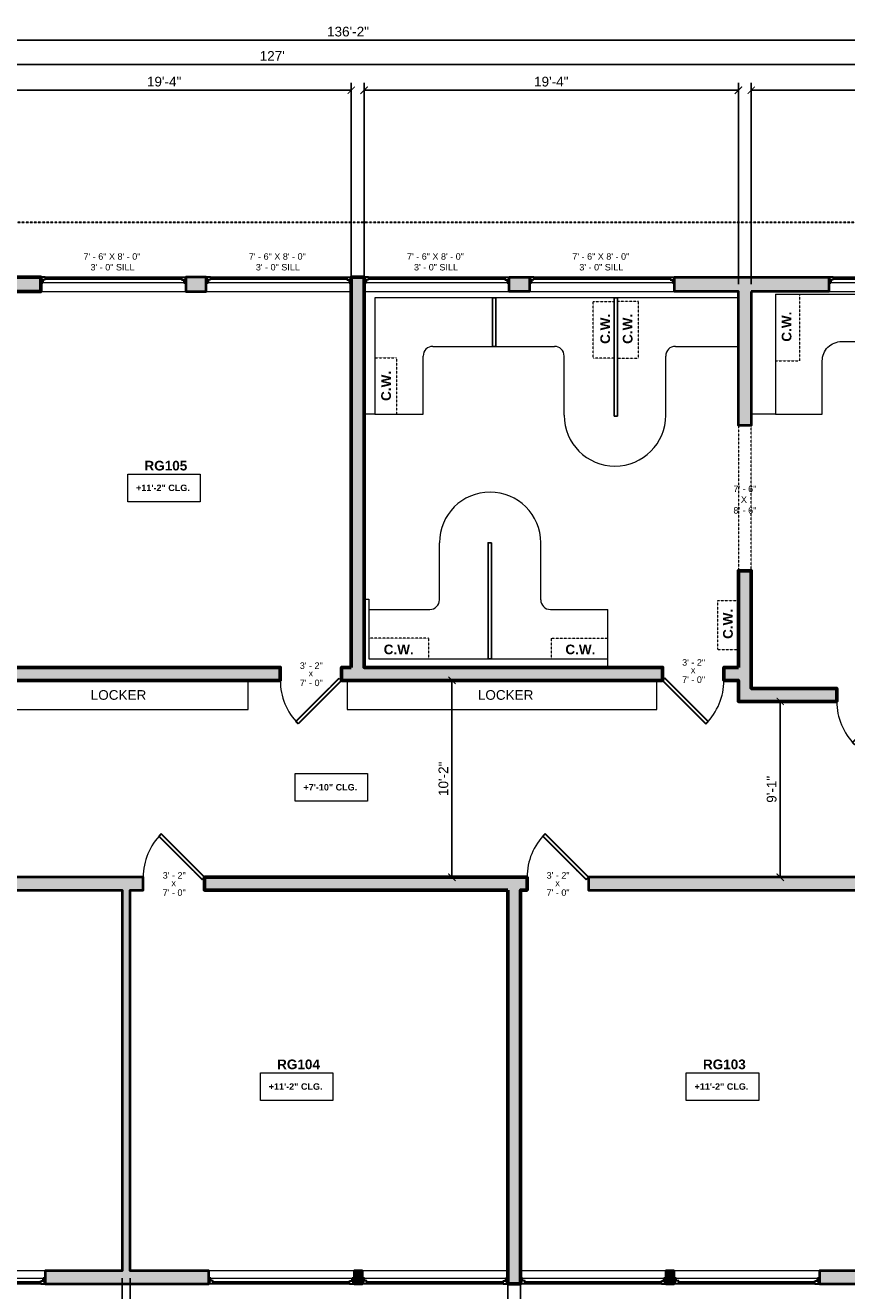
# Model space of a CAD drawing. Header units: inches. Extents: x -2078 to 109126, y -964 to 6385.
# Tile 178 of 256: x 29607 to 30117, y 3786 to 4570. Entities that reach past the tile are written whole.
import ezdxf

# ---------------------------------------------------------------- set-up
doc = ezdxf.new("R2010")
doc.units = ezdxf.units.IN
doc.header["$MEASUREMENT"] = 0
doc.linetypes.add('HIDDEN2', pattern=[0.1875, 0.125, -0.0625])
for name, color, linetype, lineweight in [('A-ANNO', 2, 'Continuous', 5), ('A-ANNO-DIMS', 1, 'Continuous', 9), ('A-CASE', 4, 'Continuous', 9), ('A-DETAIL-2', 20, 'Continuous', 25), ('A-DETAIL-3', 40, 'Continuous', 15), ('A-DOOR', 1, 'Continuous', 18), ('A-GLAZ', 2, 'Continuous', 30), ('A-HIDDEN', 2, 'HIDDEN2', 18), ('A-WALL', 3, 'Continuous', 40), ('A-WINDOWS', 2, 'Continuous', 18)]:
    doc.layers.add(name, color=color, linetype=linetype, lineweight=lineweight)
doc.layers.add('A-HATCH', color=9, linetype='Continuous')
doc.styles.add('Arial', font='arial.ttf')
doc.styles.add('Arial_1', font='arial.ttf', dxfattribs={"height": 0.0625})
doc.styles.add('Arial_2', font='arial.ttf', dxfattribs={"height": 3})
doc.styles.add('Arial_B', font='arialbd.ttf', dxfattribs={"height": 4.5})
doc.styles.add('Arial_B_1', font='arialbd.ttf', dxfattribs={"height": 3})
doc.styles.add('JC', font='arial.ttf', dxfattribs={"height": 0.125})
doc.dimstyles.new('JC-DIMS', dxfattribs={"dimtxt": 0.125, "dimasz": 0.09375, "dimexe": 0.09375, "dimexo": 0.09375, "dimgap": 0.046875, "dimtad": 1, "dimdec": 1, "dimzin": 0, "dimdsep": 46, "dimlunit": 4, "dimtxsty": 'JC', "dimblk": 'ARCHTICK', "dimcen": 0.09, "dimclrd": 1, "dimclre": 1, "dimclrt": 256, "dimadec": 0, "dimazin": 0, "dimtfac": 1, "dimtdec": 1, "dimtofl": 0, "dimtmove": 1, "dimatfit": 3, "dimfxl": 1, "dimtolj": 1, "dimtzin": 0, "dimarcsym": 0})

# ---------------------------------------------------------------- blocks, each defined once
blk = doc.blocks.new('JC_DOOR_SINGLE PANEL - SINGLE DOOR-1461113-1-1st Floor - Classroom')
at = {"layer": 'A-DOOR', "lineweight": 30}
for p, q in [((-9.28, -29.46), (17.59, -2.59)), ((19, -4), (-7.87, -30.87)), ((17.59, -2.59), (19, -4)), ((-7.87, -30.87), (-9.28, -29.46))]:
    blk.add_line(p, q, dxfattribs=at)
at = {"layer": 'A-DOOR', "lineweight": 9}
blk.add_arc((19, -4), 38, 180, 225, dxfattribs=at)
blk = doc.blocks.new('JC_DOOR_SINGLE PANEL - SINGLE DOOR-1460154-1-1st Floor - Classroom')
at = {"layer": 'A-DOOR', "lineweight": 30}
for p, q in [((-7.87, 30.87), (-9.28, 29.46)), ((-9.28, 29.46), (17.59, 2.59)), ((19, 4), (-7.87, 30.87)), ((17.59, 2.59), (19, 4))]:
    blk.add_line(p, q, dxfattribs=at)
at = {"layer": 'A-DOOR', "lineweight": 9}
blk.add_arc((19, 4), 38, 135, 180, dxfattribs=at)
blk = doc.blocks.new('JC_OPENING DOOR - OPENING DOOR-1465636-1-1st Floor - Classroom')
at = {"linetype": 'HIDDEN2'}
for p, q in [((44.68, 4), (-45.32, 4)), ((-45.32, -4), (44.68, -4))]:
    blk.add_line(p, q, dxfattribs=at)
for p, q in [((-45.32, 4), (-45.32, -4)), ((44.68, -4), (44.68, 4))]:
    blk.add_line(p, q)
blk = doc.blocks.new('JC_FIXED WINDOW - MUNTIN - FIXED WINDOW-1465971-1-1st Floor - Classroom')
at = {"layer": 'A-GLAZ'}
for p, q in [((-45, 4), (-45, -4)), ((-42.25, 4), (-45, 4)), ((-45, 0.5), (-43.75, 0.5)), ((-44.5, 4), (-44.5, 2.25)), ((-44.5, 2.25), (-43.75, 2.25)), ((-42.25, 2.25), (-43.75, 2.25)), ((-43.75, 2.25), (-43.75, 0.5)), ((-42.25, 4), (-42.25, 2.25)), ((42.25, 4), (45, 4)), ((42.25, 4), (42.25, 2.25)), ((42.25, 2.25), (44.5, 2.25)), ((43.75, 2.25), (43.75, 0.5)), ((43.75, 0.5), (45, 0.5)), ((44.5, 4), (44.5, 2.25)), ((45, 4), (45, -4))]:
    blk.add_line(p, q, dxfattribs=at)
at = {"layer": 'A-GLAZ', "lineweight": 9}
for p, q in [((43.75, 0.5), (-43.75, 0.5)), ((42.25, 4), (-42.25, 4))]:
    blk.add_line(p, q, dxfattribs=at)
at = {"layer": 'A-GLAZ', "lineweight": 40}
blk.add_line((-42.25, 3.125), (42.25, 3.125), dxfattribs=at)
at = {"layer": 'A-WINDOWS'}
for p, q in [((45, 4), (-45, 4)), ((-45, -4), (45, -4))]:
    blk.add_line(p, q, dxfattribs=at)
blk = doc.blocks.new('JC_FIXED WINDOW - MUNTIN - FIXED WINDOW-1470564-1-1st Floor - Classroom')
at = {"layer": 'A-GLAZ'}
for p, q in [((-45, 4.5), (-45, -4.5)), ((-42.25, 4.5), (-45, 4.5)), ((-45, 1), (-43.75, 1)), ((-44.5, 4.5), (-44.5, 2.75)), ((-44.5, 2.75), (-43.75, 2.75)), ((-42.25, 2.75), (-43.75, 2.75)), ((-43.75, 2.75), (-43.75, 1)), ((-42.25, 4.5), (-42.25, 2.75)), ((42.25, 4.5), (45, 4.5)), ((42.25, 4.5), (42.25, 2.75)), ((42.25, 2.75), (44.5, 2.75)), ((43.75, 2.75), (43.75, 1)), ((43.75, 1), (45, 1)), ((44.5, 4.5), (44.5, 2.75)), ((45, 4.5), (45, -4.5))]:
    blk.add_line(p, q, dxfattribs=at)
at = {"layer": 'A-GLAZ', "lineweight": 9}
for p, q in [((43.75, 1), (-43.75, 1)), ((42.25, 4.5), (-42.25, 4.5))]:
    blk.add_line(p, q, dxfattribs=at)
at = {"layer": 'A-GLAZ', "lineweight": 40}
blk.add_line((-42.25, 3.625), (42.25, 3.625), dxfattribs=at)
at = {"layer": 'A-WINDOWS'}
for p, q in [((45, 4.5), (-45, 4.5)), ((-45, -4.5), (45, -4.5))]:
    blk.add_line(p, q, dxfattribs=at)
blk = doc.blocks.new('_ArchTick')
at = {"color": 0, "linetype": 'ByBlock', "const_width": 0.15}
blk.add_lwpolyline([(-0.5, -0.5), (0.5, 0.5)], dxfattribs=at)
blk = doc.blocks.new('*D1575')
at = {"layer": 'A-ANNO-DIMS', "color": 1, "lineweight": -2, "transparency": 16777216}
for p, q in [((30057.5, 4409.28), (30057.5, 4534.05)), ((30522.5, 4409.28), (30522.5, 4534.05)), ((30057.5, 4529.55), (30522.5, 4529.55))]:
    blk.add_line(p, q, dxfattribs=at)
at = {"layer": 'Defpoints', "color": 0, "transparency": 16777216}
for p in [(30522.5, 4529.55), (30057.5, 4404.78), (30522.5, 4404.78)]:
    blk.add_point(p, dxfattribs=at)
at = {"layer": 'A-ANNO-DIMS', "color": 1, "lineweight": -2, "transparency": 16777216, "xscale": 4.5, "yscale": 4.5, "zscale": 4.5, "rotation": 180}
blk.add_blockref('_ArchTick', (30057.5, 4529.55), dxfattribs=at)
at = {"layer": 'A-ANNO-DIMS', "color": 1, "lineweight": -2, "transparency": 16777216, "xscale": 4.5, "yscale": 4.5, "zscale": 4.5}
blk.add_blockref('_ArchTick', (30522.5, 4529.55), dxfattribs=at)
at = {"layer": 'A-ANNO-DIMS', "color": 2, "transparency": 16777216, "insert": (30290, 4534.86), "char_height": 6, "width": 0.4874, "attachment_point": 5, "style": 'JC'}
blk.add_mtext('\\A1;38\'-9"', dxfattribs=at)
blk = doc.blocks.new('*D1577')
at = {"layer": 'A-ANNO-DIMS', "color": 1, "lineweight": -2, "transparency": 16777216}
for p, q in [((29817.48, 4409.28), (29817.48, 4534.05)), ((30049.5, 4409.28), (30049.5, 4534.05)), ((29817.48, 4529.55), (30049.5, 4529.55))]:
    blk.add_line(p, q, dxfattribs=at)
at = {"layer": 'Defpoints', "color": 0, "transparency": 16777216}
for p in [(30049.5, 4529.55), (29817.48, 4404.78), (30049.5, 4404.78)]:
    blk.add_point(p, dxfattribs=at)
at = {"layer": 'A-ANNO-DIMS', "color": 1, "lineweight": -2, "transparency": 16777216, "xscale": 4.5, "yscale": 4.5, "zscale": 4.5, "rotation": 180}
blk.add_blockref('_ArchTick', (29817.48, 4529.55), dxfattribs=at)
at = {"layer": 'A-ANNO-DIMS', "color": 1, "lineweight": -2, "transparency": 16777216, "xscale": 4.5, "yscale": 4.5, "zscale": 4.5}
blk.add_blockref('_ArchTick', (30049.5, 4529.55), dxfattribs=at)
at = {"layer": 'A-ANNO-DIMS', "color": 2, "transparency": 16777216, "insert": (29933.49, 4534.86), "char_height": 6, "width": 0.4874, "attachment_point": 5, "style": 'JC'}
blk.add_mtext('\\A1;19\'-4"', dxfattribs=at)
blk = doc.blocks.new('*D1579')
at = {"layer": 'A-ANNO-DIMS', "color": 1, "lineweight": -2, "transparency": 16777216}
for p, q in [((29577.48, 4409.28), (29577.48, 4534.05)), ((29809.48, 4409.28), (29809.48, 4534.05)), ((29577.48, 4529.55), (29809.48, 4529.55))]:
    blk.add_line(p, q, dxfattribs=at)
at = {"layer": 'Defpoints', "color": 0, "transparency": 16777216}
for p in [(29809.48, 4529.55), (29577.48, 4404.78), (29809.48, 4404.78)]:
    blk.add_point(p, dxfattribs=at)
at = {"layer": 'A-ANNO-DIMS', "color": 1, "lineweight": -2, "transparency": 16777216, "xscale": 4.5, "yscale": 4.5, "zscale": 4.5, "rotation": 180}
blk.add_blockref('_ArchTick', (29577.48, 4529.55), dxfattribs=at)
at = {"layer": 'A-ANNO-DIMS', "color": 1, "lineweight": -2, "transparency": 16777216, "xscale": 4.5, "yscale": 4.5, "zscale": 4.5}
blk.add_blockref('_ArchTick', (29809.48, 4529.55), dxfattribs=at)
at = {"layer": 'A-ANNO-DIMS', "color": 2, "transparency": 16777216, "insert": (29693.48, 4534.86), "char_height": 6, "width": 0.4874, "attachment_point": 5, "style": 'JC'}
blk.add_mtext('\\A1;19\'-4"', dxfattribs=at)
blk = doc.blocks.new('*D1585')
at = {"layer": 'A-ANNO-DIMS', "color": 1, "lineweight": -2, "transparency": 16777216}
for p, q in [((28998.48, 4409.28), (28998.48, 4550.05)), ((30522.5, 4409.28), (30522.5, 4550.05)), ((28998.48, 4545.55), (30522.5, 4545.55))]:
    blk.add_line(p, q, dxfattribs=at)
at = {"layer": 'Defpoints', "color": 0, "transparency": 16777216}
for p in [(30522.5, 4545.55), (28998.48, 4404.78), (30522.5, 4404.78)]:
    blk.add_point(p, dxfattribs=at)
at = {"layer": 'A-ANNO-DIMS', "color": 1, "lineweight": -2, "transparency": 16777216, "xscale": 4.5, "yscale": 4.5, "zscale": 4.5, "rotation": 180}
blk.add_blockref('_ArchTick', (28998.48, 4545.55), dxfattribs=at)
at = {"layer": 'A-ANNO-DIMS', "color": 1, "lineweight": -2, "transparency": 16777216, "xscale": 4.5, "yscale": 4.5, "zscale": 4.5}
blk.add_blockref('_ArchTick', (30522.5, 4545.55), dxfattribs=at)
at = {"layer": 'A-ANNO-DIMS', "color": 2, "transparency": 16777216, "insert": (29760.49, 4550.81), "char_height": 6, "width": 0.5739, "attachment_point": 5, "style": 'JC'}
blk.add_mtext("\\A1;127'", dxfattribs=at)
blk = doc.blocks.new('*D1589')
at = {"layer": 'A-ANNO-DIMS', "color": 1, "lineweight": -2, "transparency": 16777216}
for p, q in [((29914.48, 3793.28), (29914.48, 3609.14)), ((30147.48, 3793.28), (30147.48, 3609.14)), ((29914.48, 3613.64), (30147.48, 3613.64))]:
    blk.add_line(p, q, dxfattribs=at)
at = {"layer": 'Defpoints', "color": 0, "transparency": 16777216}
for p in [(29914.48, 3797.78), (30147.48, 3797.78), (30147.48, 3613.64)]:
    blk.add_point(p, dxfattribs=at)
at = {"layer": 'A-ANNO-DIMS', "color": 1, "lineweight": -2, "transparency": 16777216, "xscale": 4.5, "yscale": 4.5, "zscale": 4.5, "rotation": 180}
blk.add_blockref('_ArchTick', (29914.48, 3613.64), dxfattribs=at)
at = {"layer": 'A-ANNO-DIMS', "color": 1, "lineweight": -2, "transparency": 16777216, "xscale": 4.5, "yscale": 4.5, "zscale": 4.5}
blk.add_blockref('_ArchTick', (30147.48, 3613.64), dxfattribs=at)
at = {"layer": 'A-ANNO-DIMS', "color": 2, "transparency": 16777216, "insert": (30030.98, 3618.95), "char_height": 6, "width": 0.4874, "attachment_point": 5, "style": 'JC'}
blk.add_mtext('\\A1;19\'-5"', dxfattribs=at)
blk = doc.blocks.new('*D1591')
at = {"layer": 'A-ANNO-DIMS', "color": 1, "lineweight": -2, "transparency": 16777216}
for p, q in [((29672.48, 3793.28), (29672.48, 3608.79)), ((29906.48, 3793.28), (29906.48, 3608.79)), ((29672.48, 3613.29), (29906.48, 3613.29))]:
    blk.add_line(p, q, dxfattribs=at)
at = {"layer": 'Defpoints', "color": 0, "transparency": 16777216}
for p in [(29672.48, 3797.78), (29906.48, 3797.78), (29906.48, 3613.29)]:
    blk.add_point(p, dxfattribs=at)
at = {"layer": 'A-ANNO-DIMS', "color": 1, "lineweight": -2, "transparency": 16777216, "xscale": 4.5, "yscale": 4.5, "zscale": 4.5, "rotation": 180}
blk.add_blockref('_ArchTick', (29672.48, 3613.29), dxfattribs=at)
at = {"layer": 'A-ANNO-DIMS', "color": 1, "lineweight": -2, "transparency": 16777216, "xscale": 4.5, "yscale": 4.5, "zscale": 4.5}
blk.add_blockref('_ArchTick', (29906.48, 3613.29), dxfattribs=at)
at = {"layer": 'A-ANNO-DIMS', "color": 2, "transparency": 16777216, "insert": (29789.48, 3618.6), "char_height": 6, "width": 0.4874, "attachment_point": 5, "style": 'JC'}
blk.add_mtext('\\A1;19\'-6"', dxfattribs=at)
blk = doc.blocks.new('*D1593')
at = {"layer": 'A-ANNO-DIMS', "color": 1, "lineweight": -2, "transparency": 16777216}
for p, q in [((29434.48, 3793.28), (29434.48, 3608.79)), ((29667.48, 3793.28), (29667.48, 3608.79)), ((29434.48, 3613.29), (29667.48, 3613.29))]:
    blk.add_line(p, q, dxfattribs=at)
at = {"layer": 'Defpoints', "color": 0, "transparency": 16777216}
for p in [(29434.48, 3797.78), (29667.48, 3797.78), (29667.48, 3613.29)]:
    blk.add_point(p, dxfattribs=at)
at = {"layer": 'A-ANNO-DIMS', "color": 1, "lineweight": -2, "transparency": 16777216, "xscale": 4.5, "yscale": 4.5, "zscale": 4.5, "rotation": 180}
blk.add_blockref('_ArchTick', (29434.48, 3613.29), dxfattribs=at)
at = {"layer": 'A-ANNO-DIMS', "color": 1, "lineweight": -2, "transparency": 16777216, "xscale": 4.5, "yscale": 4.5, "zscale": 4.5}
blk.add_blockref('_ArchTick', (29667.48, 3613.29), dxfattribs=at)
at = {"layer": 'A-ANNO-DIMS', "color": 2, "transparency": 16777216, "insert": (29550.98, 3618.6), "char_height": 6, "width": 0.4874, "attachment_point": 5, "style": 'JC'}
blk.add_mtext('\\A1;19\'-5"', dxfattribs=at)
blk = doc.blocks.new('*D1605')
at = {"layer": 'A-ANNO-DIMS', "color": 1, "lineweight": -2, "transparency": 16777216}
for p, q in [((29004.48, 3793.28), (29004.48, 3593.14)), ((30616.48, 3793.28), (30616.48, 3593.14)), ((29004.48, 3597.64), (30616.48, 3597.64))]:
    blk.add_line(p, q, dxfattribs=at)
at = {"layer": 'Defpoints', "color": 0, "transparency": 16777216}
for p in [(29004.48, 3797.78), (30616.48, 3797.78), (30616.48, 3597.64)]:
    blk.add_point(p, dxfattribs=at)
at = {"layer": 'A-ANNO-DIMS', "color": 1, "lineweight": -2, "transparency": 16777216, "xscale": 4.5, "yscale": 4.5, "zscale": 4.5, "rotation": 180}
blk.add_blockref('_ArchTick', (29004.48, 3597.64), dxfattribs=at)
at = {"layer": 'A-ANNO-DIMS', "color": 1, "lineweight": -2, "transparency": 16777216, "xscale": 4.5, "yscale": 4.5, "zscale": 4.5}
blk.add_blockref('_ArchTick', (30616.48, 3597.64), dxfattribs=at)
at = {"layer": 'A-ANNO-DIMS', "color": 2, "transparency": 16777216, "insert": (29810.48, 3602.96), "char_height": 6, "width": 0.5739, "attachment_point": 5, "style": 'JC'}
blk.add_mtext('\\A1;134\'-4"', dxfattribs=at)
blk = doc.blocks.new('*D1613')
at = {"layer": 'A-ANNO-DIMS', "color": 1, "lineweight": -2, "transparency": 16777216}
for p, q in [((28990.48, 4418.28), (28990.48, 4565.05)), ((30624.48, 4058.28), (30624.48, 4565.05)), ((28990.48, 4560.55), (30624.48, 4560.55))]:
    blk.add_line(p, q, dxfattribs=at)
at = {"layer": 'Defpoints', "color": 0, "transparency": 16777216}
for p in [(30624.48, 4560.55), (28990.48, 4413.78), (30624.48, 4053.78)]:
    blk.add_point(p, dxfattribs=at)
at = {"layer": 'A-ANNO-DIMS', "color": 1, "lineweight": -2, "transparency": 16777216, "xscale": 4.5, "yscale": 4.5, "zscale": 4.5, "rotation": 180}
blk.add_blockref('_ArchTick', (28990.48, 4560.55), dxfattribs=at)
at = {"layer": 'A-ANNO-DIMS', "color": 1, "lineweight": -2, "transparency": 16777216, "xscale": 4.5, "yscale": 4.5, "zscale": 4.5}
blk.add_blockref('_ArchTick', (30624.48, 4560.55), dxfattribs=at)
at = {"layer": 'A-ANNO-DIMS', "color": 2, "transparency": 16777216, "insert": (29807.48, 4565.86), "char_height": 6, "width": 0.5739, "attachment_point": 5, "style": 'JC'}
blk.add_mtext('\\A1;136\'-2"', dxfattribs=at)
blk = doc.blocks.new('*D1615')
at = {"layer": 'A-ANNO-DIMS', "color": 1, "lineweight": -2, "transparency": 16777216}
for p, q in [((30076.6, 4150.78), (30070.94, 4150.78)), ((30075.44, 4150.78), (30075.44, 4041.78)), ((30076.6, 4041.78), (30070.94, 4041.78))]:
    blk.add_line(p, q, dxfattribs=at)
at = {"layer": 'Defpoints', "color": 0, "transparency": 16777216}
for p in [(30081.1, 4150.78), (30075.44, 4041.78), (30081.1, 4041.78)]:
    blk.add_point(p, dxfattribs=at)
at = {"layer": 'A-ANNO-DIMS', "color": 1, "lineweight": -2, "transparency": 16777216, "xscale": 4.5, "yscale": 4.5, "zscale": 4.5}
for p, rotation in [((30075.44, 4150.78), 90), ((30075.44, 4041.78), 270)]:
    blk.add_blockref('_ArchTick', p, dxfattribs=dict(at, rotation=rotation))
at = {"layer": 'A-ANNO-DIMS', "color": 2, "transparency": 16777216, "insert": (30070.13, 4096.28), "char_height": 6, "width": 0.4008, "attachment_point": 5, "rotation": 90, "style": 'JC'}
blk.add_mtext('\\A1;9\'-1"', dxfattribs=at)
blk = doc.blocks.new('*D1617')
at = {"layer": 'A-ANNO-DIMS', "color": 1, "lineweight": -2, "transparency": 16777216}
for p, q in [((29870.78, 4163.78), (29876.44, 4163.78)), ((29871.94, 4041.78), (29871.94, 4163.78)), ((29870.78, 4041.78), (29876.44, 4041.78))]:
    blk.add_line(p, q, dxfattribs=at)
at = {"layer": 'Defpoints', "color": 0, "transparency": 16777216}
for p in [(29866.28, 4163.78), (29871.94, 4163.78), (29866.28, 4041.78)]:
    blk.add_point(p, dxfattribs=at)
at = {"layer": 'A-ANNO-DIMS', "color": 1, "lineweight": -2, "transparency": 16777216, "xscale": 4.5, "yscale": 4.5, "zscale": 4.5}
for p, rotation in [((29871.94, 4163.78), 90), ((29871.94, 4041.78), 270)]:
    blk.add_blockref('_ArchTick', p, dxfattribs=dict(at, rotation=rotation))
at = {"layer": 'A-ANNO-DIMS', "color": 2, "transparency": 16777216, "insert": (29866.63, 4102.78), "char_height": 6, "width": 0.4874, "attachment_point": 5, "rotation": 90, "style": 'JC'}
blk.add_mtext('\\A1;10\'-2"', dxfattribs=at)
blk = doc.blocks.new('JC- existing door Tag_quad - JC- existing door Tag_quad-839775-1-1st Floor - Classroom')
at = {"layer": 'A-ANNO', "insert": (-0.023, 0.038), "char_height": 0.0625, "width": 0.0505, "attachment_point": 1, "style": 'Arial_2', "bg_fill": 3, "box_fill_scale": 1.25, "bg_fill_color": 256, "bg_fill_true_color": 13158600, "bg_fill_transparency": 0}
blk.add_mtext('x', dxfattribs=at)

msp = doc.modelspace()

# ---------------------------------------------------------------- hatches: boundary and pattern name
at = {"layer": 'A-HATCH'}
h = msp.add_hatch(color=256, dxfattribs=at)
h.dxf.hatch_style = 1
h.paths.add_polyline_path([(29528.982, 4404.784), (29569.482, 4404.784), (29569.482, 4158.784), (29515.482, 4158.784), (29515.482, 4150.784), (29577.482, 4150.784), (29577.482, 4163.784), (29765.482, 4163.784), (29765.482, 4171.784), (29577.482, 4171.784), (29577.482, 4404.784), (29616.951, 4404.784), (29616.951, 4413.784), (29528.982, 4413.784)])
h = msp.add_hatch(color=256, dxfattribs=at)
h.dxf.hatch_style = 1
h.paths.add_polyline_path([(29719.451, 4413.784), (29706.951, 4413.784), (29706.951, 4404.784), (29719.451, 4404.784)])
h = msp.add_hatch(color=256, dxfattribs=at)
h.dxf.hatch_style = 1
h.paths.add_polyline_path([(29809.482, 4171.784), (29803.482, 4171.784), (29803.482, 4163.784), (30002.5, 4163.784), (30002.5, 4171.784), (29817.482, 4171.784), (29817.482, 4413.784), (29809.482, 4413.784)])
h = msp.add_hatch(color=256, dxfattribs=at)
h.dxf.hatch_style = 1
h.paths.add_polyline_path([(29907.482, 4413.784), (29919.982, 4413.784), (29919.982, 4404.784), (29907.482, 4404.784)])
h = msp.add_hatch(color=256, dxfattribs=at)
h.dxf.hatch_style = 1
h.paths.add_polyline_path([(30057.5, 4404.784), (30057.5, 4321.784), (30049.5, 4321.784), (30049.5, 4404.784), (30009.982, 4404.784), (30009.982, 4413.784), (30105.5, 4413.784), (30105.5, 4404.784)])
h = msp.add_hatch(color=256, dxfattribs=at)
h.dxf.hatch_style = 1
h.paths.add_polyline_path([(30049.5, 4171.784), (30040.5, 4171.784), (30040.5, 4163.784), (30049.5, 4163.784), (30049.5, 4150.784), (30110.5, 4150.784), (30110.5, 4158.784), (30057.5, 4158.784), (30057.5, 4231.784), (30049.5, 4231.784)])
h = msp.add_hatch(color=256, dxfattribs=at)
h.dxf.hatch_style = 1
h.paths.add_polyline_path([(29906.482, 4033.784), (29906.482, 3789.784), (29914.482, 3789.784), (29914.482, 4033.784), (29918.482, 4033.784), (29918.482, 4041.784), (29718.482, 4041.784), (29718.482, 4033.784)])
h = msp.add_hatch(color=256, dxfattribs=at)
h.dxf.hatch_style = 1
h.paths.add_polyline_path([(29956.482, 4041.784), (29956.482, 4033.784), (30147.482, 4033.784), (30147.482, 3797.784), (30099.732, 3797.784), (30099.732, 3789.784), (30201.232, 3789.784), (30201.232, 3797.784), (30152.482, 3797.784), (30152.482, 4033.784), (30160.482, 4033.784), (30160.482, 4041.784)])
h = msp.add_hatch(color=256, dxfattribs=at)
h.dxf.hatch_style = 1
h.paths.add_polyline_path([(29816.482, 3797.784), (29811.232, 3797.784), (29811.232, 3789.784), (29816.482, 3789.784)])
h = msp.add_hatch(color=256, dxfattribs=at)
h.dxf.hatch_style = 1
h.paths.add_polyline_path([(30009.732, 3797.784), (30004.482, 3797.784), (30004.482, 3789.784), (30009.732, 3789.784)])

# ---------------------------------------------------------------- linework, layer by layer
at = {"layer": 'A-ANNO', "flags": 128}
for points in [[(29670.965, 4291.578), (29715.876, 4291.578), (29715.876, 4274.51), (29670.965, 4274.51)], [(29774.722, 4105.998), (29819.633, 4105.998), (29819.633, 4088.93), (29774.722, 4088.93)], [(29753.206, 3920.498), (29798.117, 3920.498), (29798.117, 3903.429), (29753.206, 3903.429)], [(30017.206, 3920.498), (30062.117, 3920.498), (30062.117, 3903.429), (30017.206, 3903.429)]]:
    msp.add_lwpolyline(points, close=True, dxfattribs=at)
at = {"layer": 'A-CASE', "linetype": 'HIDDEN2', "lineweight": 9}
for p, q in [((30087.5, 4361.823), (30087.5, 4403.139)), ((29959.5, 4363.42), (29959.5, 4398.67)), ((29959.5, 4398.67), (29972.5, 4398.67)), ((29987.5, 4398.67), (29974.5, 4398.67)), ((29987.5, 4363.42), (29987.5, 4398.67)), ((29824.069, 4363.784), (29837.542, 4363.784)), ((29837.542, 4363.784), (29837.542, 4328.784)), ((29972.5, 4363.42), (29959.5, 4363.42)), ((29974.5, 4363.42), (29987.5, 4363.42)), ((30072.5, 4361.823), (30087.5, 4361.823)), ((30049.5, 4212.997), (30036.5, 4212.997)), ((30036.5, 4212.997), (30036.5, 4182.997)), ((29857.308, 4189.991), (29820.482, 4189.991)), ((29857.308, 4189.991), (29857.308, 4177.11)), ((29933.362, 4189.991), (29933.362, 4177.11)), ((29933.362, 4189.991), (29968.482, 4189.991)), ((30036.5, 4182.997), (30049.5, 4182.997))]:
    msp.add_line(p, q, dxfattribs=at)
at = {"layer": 'A-DETAIL-2'}
for points in [[(29897.069, 4370.823), (29899.069, 4370.823), (29899.069, 4400.823), (29897.069, 4400.823)], [(29972.5, 4327.605), (29974.5, 4327.605), (29974.5, 4400.823), (29972.5, 4400.823)], [(29896.335, 4249.11), (29894.335, 4249.11), (29894.335, 4177.11), (29896.335, 4177.11)]]:
    msp.add_lwpolyline(points, close=True, dxfattribs=at)
at = {"layer": 'A-DETAIL-3', "lineweight": 9}
for p, q in [((30049.381, 4400.823), (29824.069, 4400.823)), ((29824.069, 4400.823), (29824.069, 4328.784)), ((30072.5, 4403.139), (30072.5, 4328.784)), ((30072.5, 4403.139), (30488.983, 4403.139)), ((29860.069, 4370.823), (29935.444, 4370.823)), ((30010.444, 4370.823), (30049.5, 4370.823)), ((29854.069, 4328.784), (29854.069, 4364.823)), ((29941.444, 4328.092), (29941.444, 4364.823)), ((30004.444, 4328.092), (30004.444, 4364.823)), ((29824.069, 4328.784), (29817.482, 4328.784)), ((29824.069, 4328.784), (29854.069, 4328.784)), ((30072.5, 4328.784), (30057.5, 4328.784)), ((29864.183, 4213.735), (29864.183, 4249.11)), ((29926.933, 4213.735), (29926.933, 4249.11)), ((29817.482, 4214.11), (29820.482, 4214.11)), ((29820.482, 4214.11), (29820.482, 4177.11)), ((29820.482, 4207.735), (29858.183, 4207.735)), ((29932.933, 4207.735), (29968.482, 4207.735)), ((29968.482, 4171.784), (29968.482, 4207.735)), ((29820.482, 4177.11), (29968.482, 4177.11))]:
    msp.add_line(p, q, dxfattribs=at)
msp.add_lwpolyline([(30072.5, 4328.784), (30101.5, 4328.784), (30101.5, 4361.784, -0.4142136), (30113.5, 4373.784), (30192.01, 4373.784, -0.4142136), (30204.01, 4361.784), (30204.01, 4330.906, 1), (30264.727, 4330.906)], format="xyb", dxfattribs=at)
for points in [[(29577.482, 4150.784), (29577.482, 4145.784), (29745.482, 4145.784), (29745.482, 4163.784)], [(29806.948, 4163.784), (29806.948, 4145.784), (29998.948, 4145.784), (29998.948, 4163.784)]]:
    msp.add_lwpolyline(points, dxfattribs=at)
for centre, radius, start, end in [((29860.069, 4364.823), 6, 90, 180), ((29935.444, 4364.823), 6, 0, 90), ((30010.444, 4364.823), 6, 90, 180), ((29972.944, 4328.092), 31.5, 180, 0), ((29895.558, 4249.11), 31.375, 0, 180), ((29858.183, 4213.735), 6, 270, 0), ((29932.933, 4213.735), 6, 180, 270)]:
    msp.add_arc(centre, radius, start, end, dxfattribs=at)
at = {"layer": 'A-WALL', "lineweight": 60}
msp.add_line((29809.451, 4404.784), (29809.482, 4404.784), dxfattribs=at)
for points in [[(29528.982, 4404.784), (29569.482, 4404.784), (29569.482, 4158.784), (29515.482, 4158.784), (29515.482, 4150.784), (29577.482, 4150.784), (29577.482, 4163.784), (29765.482, 4163.784), (29765.482, 4171.784), (29577.482, 4171.784), (29577.482, 4404.784), (29616.951, 4404.784), (29616.951, 4413.784), (29528.982, 4413.784)], [(29809.482, 4171.784), (29803.482, 4171.784), (29803.482, 4163.784), (30002.5, 4163.784), (30002.5, 4171.784), (29817.482, 4171.784), (29817.482, 4413.784), (29809.482, 4413.784)], [(30049.5, 4171.784), (30040.5, 4171.784), (30040.5, 4163.784), (30049.5, 4163.784), (30049.5, 4150.784), (30110.5, 4150.784), (30110.5, 4158.784), (30057.5, 4158.784), (30057.5, 4231.784), (30049.5, 4231.784)], [(29906.482, 4033.784), (29906.482, 3789.784), (29914.482, 3789.784), (29914.482, 4033.784), (29918.482, 4033.784), (29918.482, 4041.784), (29718.482, 4041.784), (29718.482, 4033.784)]]:
    msp.add_lwpolyline(points, close=True, dxfattribs=at)
at = {"layer": 'A-WALL'}
for points in [[(29719.451, 4413.784), (29706.951, 4413.784), (29706.951, 4404.784), (29719.451, 4404.784)], [(29907.482, 4413.784), (29919.982, 4413.784), (29919.982, 4404.784), (29907.482, 4404.784)], [(30057.5, 4404.784), (30057.5, 4321.784), (30049.5, 4321.784), (30049.5, 4404.784), (30009.982, 4404.784), (30009.982, 4413.784), (30105.5, 4413.784), (30105.5, 4404.784)], [(29956.482, 4041.784), (29956.482, 4033.784), (30147.482, 4033.784), (30147.482, 3797.784), (30099.732, 3797.784), (30099.732, 3789.784), (30201.232, 3789.784), (30201.232, 3797.784), (30152.482, 3797.784), (30152.482, 4033.784), (30160.482, 4033.784), (30160.482, 4041.784)], [(29816.482, 3797.784), (29811.232, 3797.784), (29811.232, 3789.784), (29816.482, 3789.784)], [(30009.732, 3797.784), (30004.482, 3797.784), (30004.482, 3789.784), (30009.732, 3789.784)]]:
    msp.add_lwpolyline(points, close=True, dxfattribs=at)

# ---------------------------------------------------------------- block references
at = {"layer": 'A-DOOR', "rotation": 270}
msp.add_blockref('JC_OPENING DOOR - OPENING DOOR-1465636-1-1st Floor - Classroom', (30053.5, 4276.462), dxfattribs=at)
at = {"layer": 'A-DOOR'}
msp.add_blockref('JC_DOOR_SINGLE PANEL - SINGLE DOOR-1461113-1-1st Floor - Classroom', (30129.5, 4154.784), dxfattribs=at)
at = {"layer": 'A-WINDOWS'}
for p in [(29661.951, 4409.284), (29764.451, 4409.284), (29862.482, 4409.284), (29964.982, 4409.284), (30150.5, 4409.284)]:
    msp.add_blockref('JC_FIXED WINDOW - MUNTIN - FIXED WINDOW-1470564-1-1st Floor - Classroom', p, dxfattribs=at)
at = {"layer": 'A-WINDOWS', "rotation": 180}
for p in [(29574.732, 3793.784), (29766.232, 3793.784), (29861.482, 3793.784), (29959.482, 3793.784), (30054.732, 3793.784)]:
    msp.add_blockref('JC_FIXED WINDOW - MUNTIN - FIXED WINDOW-1465971-1-1st Floor - Classroom', p, dxfattribs=at)

# ---------------------------------------------------------------- texts
at = {"layer": 'A-ANNO', "attachment_point": 1}
for s, insert, char_height, width, style in [('7\' - 6" X 8\' - 0"', (29643.507, 4428.527), 4, 44.642, 'Arial_1'), ('7\' - 6" X 8\' - 0"', (29746.007, 4428.527), 4, 44.642, 'Arial_1'), ('7\' - 6" X 8\' - 0"', (29844.039, 4428.527), 4, 44.642, 'Arial_1'), ('7\' - 6" X 8\' - 0"', (29946.539, 4428.527), 4, 44.642, 'Arial_1'), ('3\' - 0" SILL', (29647.841, 4421.861), 4, 34.138, 'Arial_1'), ('3\' - 0" SILL', (29750.341, 4421.861), 4, 34.138, 'Arial_1'), ('3\' - 0" SILL', (29848.372, 4421.861), 4, 34.138, 'Arial_1'), ('3\' - 0" SILL', (29950.872, 4421.861), 4, 34.138, 'Arial_1'), ('RG105', (29681.271, 4299.884), 6, 75.346, 'Arial_B'), ('+11\'-2" CLG.', (29676.085, 4285.125), 4, 41.814, 'Arial_B_1'), ('7\' - 6" ', (30046.401, 4284.496), 4, 19.998, 'Arial_1'), ('   X ', (30046.401, 4277.829), 4, 12.726, 'Arial_1'), ('8\' - 6"', (30046.401, 4271.162), 4, 17.978, 'Arial_1'), ('C.W.', (29829.603, 4185.967), 6, 22.624, 'Arial_B'), ('C.W.', (29942.219, 4185.967), 6, 22.624, 'Arial_B'), ('LOCKER', (29647.962, 4157.747), 6, 42.42, 'Arial'), ('LOCKER', (29887.962, 4157.747), 6, 42.42, 'Arial'), ('+7\'-10" CLG.', (29779.842, 4099.545), 4, 41.814, 'Arial_B_1'), ('RG104', (29763.512, 3928.803), 6, 75.346, 'Arial_B'), ('RG103', (30027.512, 3928.803), 6, 75.346, 'Arial_B'), ('+11\'-2" CLG.', (29758.326, 3914.044), 4, 41.814, 'Arial_B_1'), ('+11\'-2" CLG.', (30022.326, 3914.044), 4, 41.814, 'Arial_B_1')]:
    msp.add_mtext(s, dxfattribs=dict(at, insert=insert, char_height=char_height, width=width, style=style))
at = {"layer": 'A-ANNO', "char_height": 6, "width": 22.624, "attachment_point": 1, "rotation": 90, "style": 'Arial_B'}
for insert in [(29963.908, 4372.358), (29977.838, 4372.358), (30076.364, 4373.724), (29828.067, 4336.989), (30040.001, 4189.501)]:
    msp.add_mtext('C.W.', dxfattribs=dict(at, insert=insert))
at = {"layer": 'A-ANNO', "char_height": 4, "width": 17.978, "attachment_point": 1, "style": 'Arial_1', "bg_fill": 3, "box_fill_scale": 1.25, "bg_fill_color": 256, "bg_fill_true_color": 13158600, "bg_fill_transparency": 0}
for s, insert in [('3\' - 2"', (29777.597, 4174.921)), ('3\' - 2"', (30014.614, 4176.921)), ('7\' - 0"', (30014.614, 4166.24)), ('7\' - 0"', (29777.597, 4164.24)), ('3\' - 2"', (29692.597, 4044.921)), ('3\' - 2"', (29930.597, 4044.921)), ('7\' - 0"', (29692.597, 4034.24)), ('7\' - 0"', (29930.597, 4034.24))]:
    msp.add_mtext(s, dxfattribs=dict(at, insert=insert))

# ---------------------------------------------------------------- dimensions: what is measured, and where the dimension line sits
at = {"layer": 'A-ANNO-DIMS'}
for base, p1, p2, picture, middle in [((30522.5, 4545.548), (28998.482, 4404.784), (30522.5, 4404.784), '*D1585', (29760.491, 4550.811)), ((29809.482, 4529.548), (29577.482, 4404.784), (29809.482, 4404.784), '*D1579', (29693.482, 4534.862)), ((30049.5, 4529.548), (29817.482, 4404.784), (30049.5, 4404.784), '*D1577', (29933.491, 4534.862)), ((30522.5, 4529.548), (30057.5, 4404.784), (30522.5, 4404.784), '*D1575', (30290, 4534.864)), ((30616.482, 3597.641), (29004.482, 3797.784), (30616.482, 3797.784), '*D1605', (29810.482, 3602.956)), ((29667.482, 3613.291), (29434.482, 3797.784), (29667.482, 3797.784), '*D1593', (29550.982, 3618.604)), ((29906.482, 3613.291), (29672.482, 3797.784), (29906.482, 3797.784), '*D1591', (29789.482, 3618.604)), ((30147.482, 3613.641), (29914.482, 3797.784), (30147.482, 3797.784), '*D1589', (30030.982, 3618.954))]:
    dim = msp.add_linear_dim(base=base, p1=p1, p2=p2, dimstyle='JC-DIMS', override={"dimclrt": 2}, dxfattribs=at)
    dim.commit()
    dim.dimension.update_dxf_attribs({"geometry": picture, "text_midpoint": middle})
for base, p1, p2, picture, middle in [((29871.941, 4163.784), (29866.284, 4041.784), (29866.284, 4163.784), '*D1617', (29866.628, 4102.784)), ((30075.443, 4041.784), (30081.1, 4150.784), (30081.1, 4041.784), '*D1615', (30070.13, 4096.284))]:
    dim = msp.add_linear_dim(base=base, p1=p1, p2=p2, angle=90, dimstyle='JC-DIMS', override={"dimclrt": 2}, dxfattribs=at)
    dim.commit()
    dim.dimension.update_dxf_attribs({"geometry": picture, "text_midpoint": middle})

# ---------------------------------------------------------------- next in the draw order: block references
at = {"layer": 'A-DOOR'}
for name, p in [('JC_DOOR_SINGLE PANEL - SINGLE DOOR-1461113-1-1st Floor - Classroom', (29784.482, 4167.784)), ('JC_DOOR_SINGLE PANEL - SINGLE DOOR-1460154-1-1st Floor - Classroom', (29699.482, 4037.784)), ('JC_DOOR_SINGLE PANEL - SINGLE DOOR-1460154-1-1st Floor - Classroom', (29937.482, 4037.784))]:
    msp.add_blockref(name, p, dxfattribs=at)
at = {"layer": 'A-DOOR', "rotation": 180}
msp.add_blockref('JC_DOOR_SINGLE PANEL - SINGLE DOOR-1460154-1-1st Floor - Classroom', (30021.5, 4167.784), dxfattribs=at)

# ---------------------------------------------------------------- next in the draw order: dimensions: what is measured, and where the dimension line sits
at = {"layer": 'A-ANNO-DIMS'}
dim = msp.add_linear_dim(base=(30624.482, 4560.548), p1=(28990.482, 4413.784), p2=(30624.482, 4053.784), dimstyle='JC-DIMS', override={"dimclrt": 2}, dxfattribs=at)
dim.commit()
dim.dimension.update_dxf_attribs({"geometry": '*D1613', "text_midpoint": (29807.482, 4565.864)})

# ---------------------------------------------------------------- next in the draw order: block references
at = {"layer": 'A-ANNO', "xscale": 64, "yscale": 64, "zscale": 64}
for p in [(29784.482, 4167.784), (30021.5, 4169.784), (29699.482, 4037.784), (29937.482, 4037.784)]:
    msp.add_blockref('JC- existing door Tag_quad - JC- existing door Tag_quad-839775-1-1st Floor - Classroom', p, dxfattribs=at)

# ---------------------------------------------------------------- next in the draw order: hatches: boundary and pattern name
at = {"layer": 'A-HATCH'}
h = msp.add_hatch(color=256, dxfattribs=at)
h.dxf.hatch_style = 1
h.paths.add_polyline_path([(29478.482, 4041.784), (29478.482, 4033.784), (29667.482, 4033.784), (29667.482, 3797.784), (29619.732, 3797.784), (29619.732, 3789.784), (29721.232, 3789.784), (29721.232, 3797.784), (29672.482, 3797.784), (29672.482, 4033.784), (29680.482, 4033.784), (29680.482, 4041.784)])

# ---------------------------------------------------------------- next in the draw order: linework, layer by layer
at = {"layer": 'A-HIDDEN', "lineweight": 30}
msp.add_lwpolyline([(28932.72, 4447.784), (30658.482, 4447.784), (30658.482, 3755.784), (28932.72, 3755.784)], dxfattribs=at)
at = {"layer": 'A-WALL'}
msp.add_lwpolyline([(29478.482, 4041.784), (29478.482, 4033.784), (29667.482, 4033.784), (29667.482, 3797.784), (29619.732, 3797.784), (29619.732, 3789.784), (29721.232, 3789.784), (29721.232, 3797.784), (29672.482, 3797.784), (29672.482, 4033.784), (29680.482, 4033.784), (29680.482, 4041.784)], close=True, dxfattribs=at)

doc.saveas('drawing.dxf')
